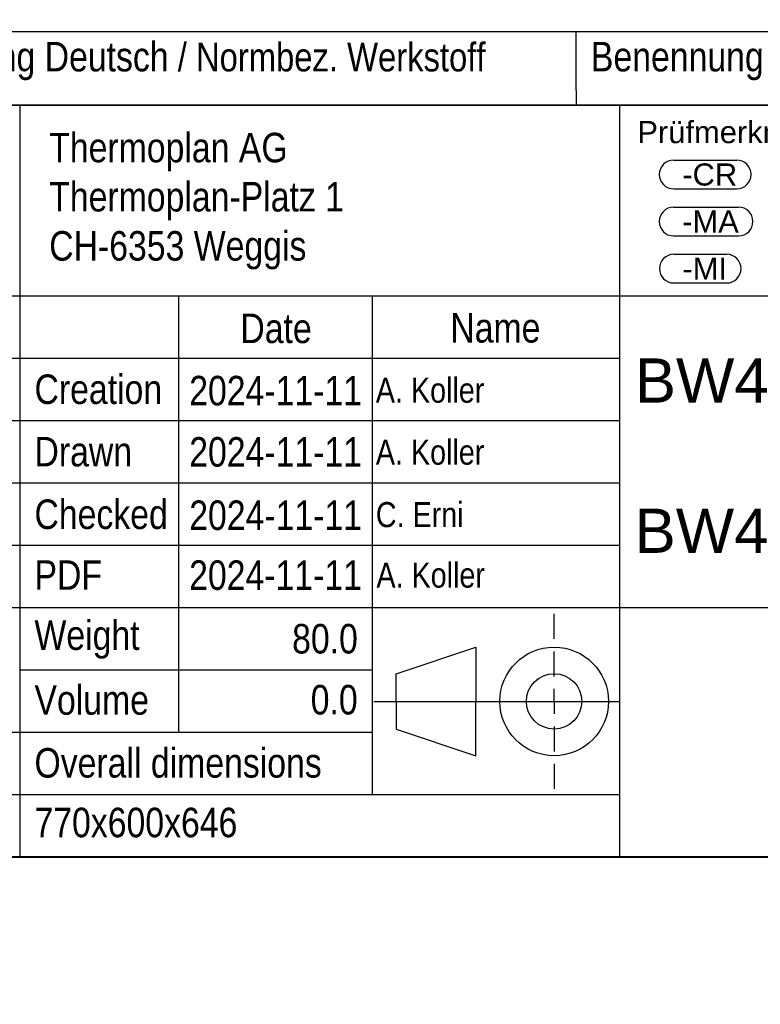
# Model space of a CAD drawing. Header units: millimetres. Extents: x 0 to 200, y 0 to 287.
# Tile 2 of 73: x 63 to 114, y 0 to 67. Entities that reach past the tile are written whole.
import ezdxf
from ezdxf import colors
from ezdxf.entities.mleader import LeaderData, LeaderLine
from ezdxf.enums import TextEntityAlignment as Align
from ezdxf.math import Vec2, Vec3

# ---------------------------------------------------------------- set-up
doc = ezdxf.new("R2010")
doc.units = ezdxf.units.MM
for name, color, linetype in [('Cartouche', 7, 'Continuous'), ('Défaut', 7, 'Continuous'), ('Marges', 7, 'Continuous'), ('Standard', 7, 'Continuous')]:
    doc.layers.add(name, color=color, linetype=linetype)
doc.styles.add('SEACAD_Arial', font='arial.ttf')

# ---------------------------------------------------------------- blocks, each defined once
blk = doc.blocks.new('_Dot')
at = {"color": 0, "linetype": 'ByBlock', "lineweight": -2}
blk.add_line((-0.5, 0), (-1, 0), dxfattribs=at)
at = {"color": 0, "linetype": 'ByBlock', "const_width": 0.5}
blk.add_lwpolyline([(-0.25, 0, 1), (0.25, 0, 1)], format="xyb", close=True, dxfattribs=at)
blk = doc.blocks.new('SEANNOT_GROUP3')
at = {"layer": 'Standard', "color": 7, "linetype": 'Continuous'}
for p, q in [((107.812, 57.271), (112.084, 57.271)), ((107.812, 55.321), (112.084, 55.321))]:
    blk.add_line(p, q, dxfattribs=at)
for centre, start, end in [((107.812, 56.296), 90, 270), ((112.084, 56.296), 270, 90)]:
    blk.add_arc(centre, 0.975, start, end, dxfattribs=at)
at = {"layer": 'Standard', "color": 7, "linetype": 'Continuous', "style": 'SEACAD_Arial'}
blk.add_text(' -CR', height=1.5, dxfattribs=at).set_placement((107.812, 57.046), align=Align.TOP_LEFT)
blk = doc.blocks.new('SEANNOT_GROUP4')
at = {"layer": 'Standard', "color": 7, "linetype": 'Continuous'}
for p, q in [((107.805, 54.078), (112.207, 54.078)), ((107.805, 52.128), (112.207, 52.128))]:
    blk.add_line(p, q, dxfattribs=at)
for centre, start, end in [((107.805, 53.103), 90, 270), ((112.207, 53.103), 270, 90)]:
    blk.add_arc(centre, 0.975, start, end, dxfattribs=at)
at = {"layer": 'Standard', "color": 7, "linetype": 'Continuous', "style": 'SEACAD_Arial'}
blk.add_text(' -MA', height=1.5, dxfattribs=at).set_placement((107.805, 53.853), align=Align.TOP_LEFT)
blk = doc.blocks.new('SEANNOT_GROUP5')
at = {"layer": 'Standard', "color": 7, "linetype": 'Continuous'}
for p, q in [((107.819, 50.885), (111.406, 50.885)), ((107.819, 48.935), (111.406, 48.935))]:
    blk.add_line(p, q, dxfattribs=at)
for centre, start, end in [((107.819, 49.91), 90, 270), ((111.406, 49.91), 270, 90)]:
    blk.add_arc(centre, 0.975, start, end, dxfattribs=at)
at = {"layer": 'Standard', "color": 7, "linetype": 'Continuous', "style": 'SEACAD_Arial'}
blk.add_text(' -MI', height=1.5, dxfattribs=at).set_placement((107.819, 50.66), align=Align.TOP_LEFT)
blk = doc.blocks.new('SEANNOT_GROUP8')
at = {"layer": 'Standard', "color": 7, "linetype": 'Continuous', "style": 'SEACAD_Arial'}
blk.add_text('Prüfmerkmale / Inspection symbols:', height=1.5, dxfattribs=at).set_placement((105.348, 59.921), align=Align.TOP_LEFT)

msp = doc.modelspace()

# ---------------------------------------------------------------- linework, layer by layer
at = {"layer": 'Cartouche', "color": 7, "linetype": 'Continuous'}
for p, q in [((199.997, 60.988), (9.997, 60.988)), ((63.458, 60.989), (63.458, 9.989)), ((104.138, 60.989), (104.138, 9.989)), ((9.998, 48.066), (66.458, 48.066)), ((66.458, 48.066), (199.998, 48.066)), ((74.238, 48.066), (74.238, 18.456)), ((87.358, 48.066), (87.358, 26.916)), ((9.935, 43.829), (63.567, 43.829)), ((63.458, 43.836), (104.138, 43.836)), ((9.998, 39.606), (63.458, 39.606)), ((63.458, 39.606), (104.138, 39.606)), ((9.998, 35.376), (63.458, 35.376)), ((63.458, 35.376), (104.138, 35.376)), ((9.998, 31.146), (63.458, 31.146)), ((63.458, 31.146), (104.138, 31.146)), ((9.998, 26.916), (63.458, 26.916)), ((63.458, 26.916), (199.998, 26.916)), ((87.358, 26.916), (87.358, 14.226)), ((99.703, 24.786), (99.703, 26.48)), ((88.998, 22.428), (94.404, 24.233)), ((94.404, 24.233), (94.404, 20.549)), ((99.703, 22.244), (99.703, 23.938)), ((63.458, 22.686), (87.358, 22.686)), ((88.998, 20.549), (88.998, 22.428)), ((99.703, 20.549), (99.703, 21.396)), ((87.473, 20.549), (104.138, 20.549)), ((88.998, 20.549), (88.998, 18.669)), ((94.404, 16.865), (94.404, 20.549)), ((99.703, 20.549), (99.703, 19.701)), ((99.703, 18.854), (99.703, 17.159)), ((9.998, 18.456), (87.358, 18.456)), ((88.998, 18.669), (94.404, 16.865)), ((99.703, 16.312), (99.703, 14.617)), ((9.998, 14.226), (87.358, 14.226)), ((87.358, 14.226), (104.138, 14.226))]:
    msp.add_line(p, q, dxfattribs=at)
for radius in [3.684, 1.879]:
    msp.add_circle((99.703, 20.549), radius, dxfattribs=at)
at = {"layer": 'Défaut', "color": 7, "linetype": 'Continuous'}
for p, q in [((9.996, 65.988), (199.996, 65.988)), ((101.198, 61.989), (101.198, 65.989)), ((101.198, 61.989), (101.198, 60.989)), ((9.996, 60.988), (199.996, 60.988)), ((9.996, 60.988), (199.996, 60.988)), ((9.998, 9.988), (199.998, 9.988))]:
    msp.add_line(p, q, dxfattribs=at)
at = {"layer": 'Marges', "color": 7, "linetype": 'Continuous'}
msp.add_line((200, 10), (10, 10), dxfattribs=at)
at = {"layer": 'Standard', "color": 7, "linetype": 'Continuous'}
for p, q in [((9.996, 65.988), (199.998, 65.988)), ((101.198, 65.988), (101.198, 65.988))]:
    msp.add_line(p, q, dxfattribs=at)

# ---------------------------------------------------------------- block references
at = {"layer": 'Standard'}
for name in ['SEANNOT_GROUP8', 'SEANNOT_GROUP3', 'SEANNOT_GROUP4', 'SEANNOT_GROUP5']:
    msp.add_blockref(name, (0, 0), dxfattribs=at)

# ---------------------------------------------------------------- texts
at = {"layer": 'Cartouche'}
for s, insert, char_height, width, attachment_point in [('{\\fArial Narrow|b0||i0||c0|p34;\\C7;\\H2.;\\W1.;Thermoplan AG\\P}{\\fArial Narrow|b0||i0||c0|p34;\\C7;\\H2.;\\W1.;Thermoplan-Platz 1\\P}{\\fArial Narrow|b0||i0||c0|p34;\\C7;\\H2.;\\W1.;CH-6353 Weggis\\P}', (65.46, 54.486), 2, 38.40254, 4), ('{\\fArial Narrow|b0||i0||c0|p34;\\C7;\\H2.;\\W1.;Date}', (80.844, 45.844), 2, 12.70756, 5), ('{\\fArial Narrow|b0||i0||c0|p34;\\C7;\\H2.;\\W1.;Name}', (95.719, 45.88), 2, 16.3736, 5), ('{\\fArial Narrow|b0||i0||c0|p34;\\C7;\\H2.;\\W1.;Creation}', (64.46, 41.714), 2, 9.49869, 4), ('{\\fArial Narrow|b0||i0||c0|p34;\\C7;\\H2.;\\W1.;2024-11-11}', (80.814, 42.633), 2, 14.6647, 2), ('{\\fArial Narrow|b0||i0||c0|p34;\\C7;\\H1.7;\\W1.;A. Koller}', (87.611, 42.513), 1.7, 17.84433, 1), ('{\\fArial Narrow|b0||i0||c0|p34;\\C7;\\H2.;\\W1.;Drawn}', (64.46, 37.48), 2, 9.4557, 4), ('{\\fArial Narrow|b0||i0||c0|p34;\\C7;\\H2.;\\W1.;2024-11-11}', (80.814, 38.477), 2, 14.6647, 2), ('{\\fArial Narrow|b0||i0||c0|p34;\\C7;\\H1.7;\\W1.;A. Koller}', (87.611, 38.31), 1.7, 17.92875, 1), ('{\\fArial Narrow|b0||i0||c0|p34;\\C7;\\H2.;\\W1.;Checked}', (64.46, 33.233), 2, 9.4557, 4), ('{\\fArial Narrow|b0||i0||c0|p34;\\C7;\\H2.;\\W1.;2024-11-11}', (80.814, 34.18), 2, 14.6647, 2), ('{\\fArial Narrow|b0||i0||c0|p34;\\C7;\\H1.7;\\W1.;C. Erni}', (87.611, 34.073), 1.7, 17.92875, 1), ('{\\fArial Narrow|b0||i0||c0|p34;\\C7;\\H2.;\\W1.;PDF}', (64.46, 29.123), 2, 9.93252, 4), ('{\\fArial Narrow|b0||i0||c0|p34;\\C7;\\H2.;\\W1.;2024-11-11}', (80.809, 30.116), 2, 14.65355, 2), ('{\\fArial Narrow|b0||i0||c0|p34;\\C7;\\H1.7;\\W1.;A. Koller}', (87.652, 29.969), 1.7, 17.88772, 1), ('{\\fArial Narrow|b0||i0||c0|p34;\\C7;\\H2.;\\W1.;Weight}', (64.46, 24.74), 2, 9.49869, 4), ('{\\fArial Narrow|b0||i0||c0|p34;\\C7;\\H2.;\\W1.;80.0}', (86.392, 25.802), 2, 12.05531, 3), ('{\\fArial Narrow|b0||i0||c0|p34;\\C7;\\H2.;\\W1.;Volume}', (64.46, 20.631), 2, 9.41272, 4), ('{\\fArial Narrow|b0||i0||c0|p34;\\C7;\\H2.;\\W1.;0.0}', (86.38, 21.665), 2, 12.05531, 3), ('{\\fArial Narrow|b0||i0||c0|p34;\\C7;\\H2.;\\W1.;Overall dimensions}', (64.46, 16.366), 2, 23.16267, 4), ('{\\fArial Narrow|b0||i0||c0|p34;\\C7;\\H2.;\\W1.;770x600x646}', (64.46, 13.335), 2, 39.79441, 1)]:
    msp.add_mtext(s, dxfattribs=dict(at, insert=insert, char_height=char_height, width=width, attachment_point=attachment_point))
at = {"layer": 'Défaut'}
for s, insert, char_height, width, attachment_point in [('{\\fArial Narrow|b0||i0||c0|p34;\\C7;\\H2.;\\W1.;Benennung Englisch}{\\fArial Narrow|b0||i0||c0|p34;\\C7;\\H1.940277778;\\W1.;\\T1.; / Handelsname Werkstoff}', (102.198, 63.989), 2, 47.4, 4), ('{\\fArial Narrow|b0||i0||c0|p34;\\C7;\\H2.;\\W1.;Benennung Deutsch}{\\fArial Narrow|b0||i0||c0|p34;\\C7;\\H1.940277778;\\W1.;\\T1.; / Normbez. Werkstoff}', (52.796, 63.988), 2, 47.4, 4), ('{\\fArial|b0||i0||c0|p34;\\C7;\\H3.;\\W1.;BW4c CTM-P-F-RL}', (105.173, 43.819), 3, 93.79734, 1), ('{\\fArial|b0||i0||c0|p34;\\C7;\\H3.;\\W1.;BW4c CTM-P-F-RL}', (105.159, 33.624), 3, 93.81149, 1)]:
    msp.add_mtext(s, dxfattribs=dict(at, insert=insert, char_height=char_height, width=width, attachment_point=attachment_point))

# ---------------------------------------------------------------- leaders
at = {"layer": 'Cartouche', "color": 7, "linetype": 'Continuous'}
ml = msp.add_multileader_mtext('Standard', dxfattribs=at)
ml.set_content('{\\pxsm0.9;\\fArial|b0||i0||c0|p34;\\W1.;1 / 1\\P}', color=256)
ml.set_leader_properties()
ml.set_arrow_properties(name='DOT')
ml.build(insert=Vec2(0, 0))
ml.multileader.update_dxf_attribs({"leader_type": 0, "dogleg_length": 0, "arrow_head_size": 2})
ctx = ml.context
ctx.base_point, ctx.char_height, ctx.arrow_head_size = Vec3(189.711, 12.16), 2, 2
ctx.text_align_type = 1
notes = []
notes.append((ctx, [(0, (0, 0, 0), (0, 0), (1, 0), 1, [])]))
ctx.mtext.insert, ctx.mtext.alignment = Vec3(194.019, 13.16), 2
at = {"layer": 'Standard', "color": 7, "linetype": 'Continuous'}
ml = msp.add_multileader_mtext('Standard', dxfattribs=at)
ml.set_content('{\\pxsm0.9;\\fArial Narrow|b0||i0||c0|p34;\\W1.;1:10\\P}', color=256)
ml.set_leader_properties()
ml.set_arrow_properties(name='DOT')
ml.build(insert=Vec2(0, 0))
ml.multileader.update_dxf_attribs({"leader_type": 0, "dogleg_length": 0, "arrow_head_size": 2})
ctx = ml.context
ctx.base_point, ctx.char_height, ctx.arrow_head_size = Vec3(185.357, 51.213), 2, 2
notes.append((ctx, [(0, (0, 0, 0), (0, 0), (1, 0), 1, [])]))
ctx.mtext.insert = Vec3(187.357, 52.213)
for ctx, leaders in notes:
    for number, flags, end, landing, length, lines in leaders:
        leader = LeaderData()
        leader.index, (leader.has_last_leader_line, leader.has_dogleg_vector, leader.attachment_direction) = number, flags
        leader.last_leader_point, leader.dogleg_vector, leader.dogleg_length = Vec3(end), Vec3(landing), length
        for number, points, colour, breaks in lines:
            line = LeaderLine()
            line.index, line.vertices, line.color, line.breaks = number, Vec3.list(points), colors.encode_raw_color(colour), breaks
            leader.lines.append(line)
        ctx.leaders.append(leader)

doc.saveas('drawing.dxf')
